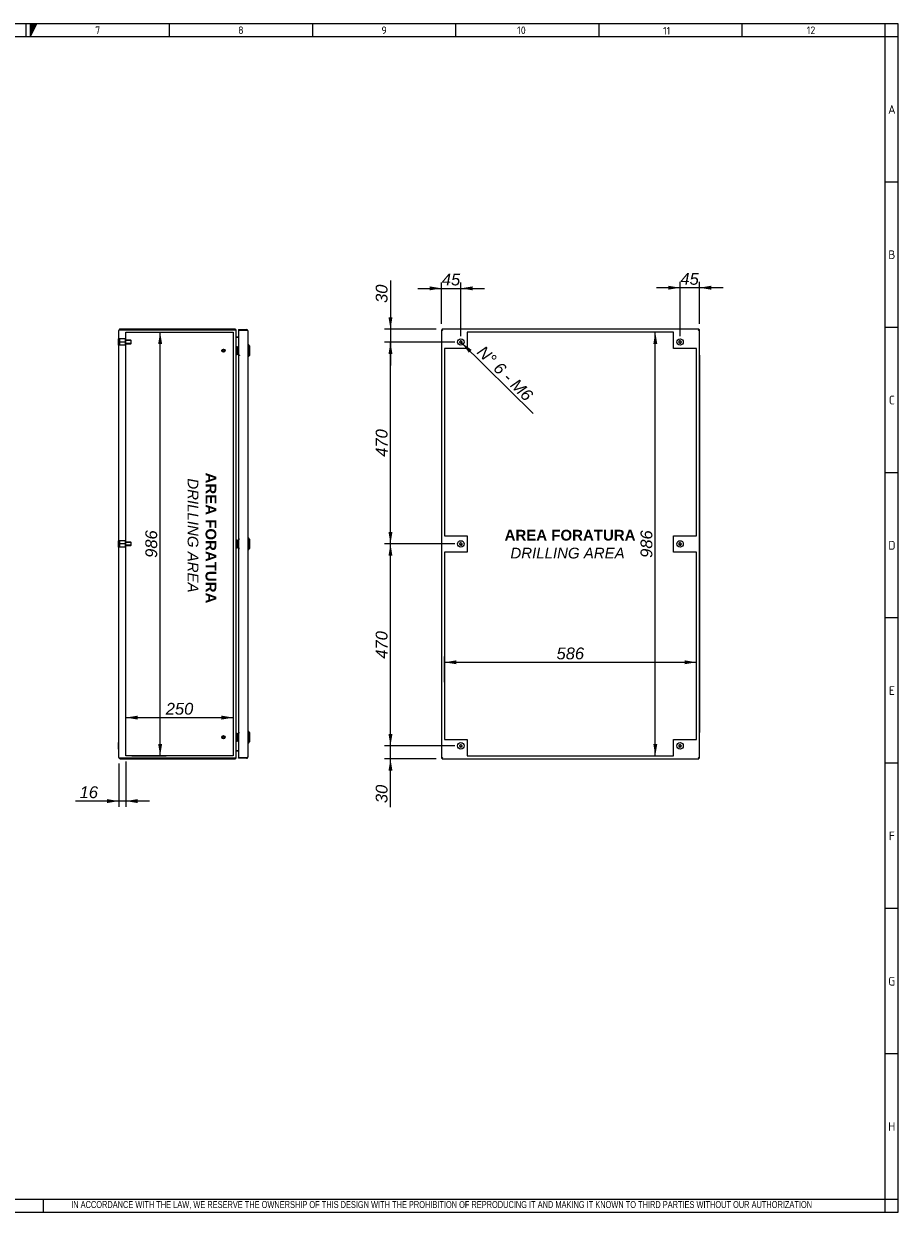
# Model space of a CAD drawing. Extents: x 6 to 412, y 11 to 288.
# Tile 3 of 3: x 209 to 412, y 11 to 288. Entities that reach past the tile are written whole.
import ezdxf
from ezdxf.enums import TextEntityAlignment as Align
from ezdxf.lldxf.tags import DXFTag

# ---------------------------------------------------------------- set-up
doc = ezdxf.new("R2010")
doc.units = 0
doc.layers.get('0').update_dxf_attribs({"linetype": 'CONTINUOUS'})
for name, color, linetype in [('_TRANSLATION', 7, 'CONTINUOUS'), ('AE00417_01', 7, 'CONTINUOUS'), ('C0000000', 7, 'CONTINUOUS'), ('C0000000_04', 7, 'CONTINUOUS'), ('C0000000_05', 7, 'CONTINUOUS'), ('C0000002_10', 7, 'CONTINUOUS'), ('C0000002_11', 7, 'CONTINUOUS'), ('DEFAULT', 7, 'CONTINUOUS'), ('SERRATURA_CENTR', 7, 'CONTINUOUS'), ('SERRATURA_INF', 7, 'CONTINUOUS'), ('SERRATURA_SUP', 7, 'CONTINUOUS')]:
    doc.layers.add(name, color=color, linetype=linetype)
doc.styles.add('SEACAD_ARIAL', font='arial.ttf')
doc.styles.add('SEACAD_ARIALI', font='ariali.ttf')
tags = doc.linetypes.add('CENTER2', pattern=[28.575, 19.05, -3.175, 3.175, -3.175]).pattern_tags.tags
tags[10:11] = [DXFTag(74, 4), DXFTag(75, 0), DXFTag(340, '0'), DXFTag(46, 0.0), DXFTag(50, 0.0), DXFTag(44, 0.0), DXFTag(45, 0.0)]
tags[8:9] = [DXFTag(74, 4), DXFTag(75, 0), DXFTag(340, '0'), DXFTag(46, 0.0), DXFTag(50, 0.0), DXFTag(44, 0.0), DXFTag(45, 0.0)]
tags[6:7] = [DXFTag(74, 4), DXFTag(75, 0), DXFTag(340, '0'), DXFTag(46, 0.0), DXFTag(50, 0.0), DXFTag(44, 0.0), DXFTag(45, 0.0)]
tags[4:5] = [DXFTag(74, 4), DXFTag(75, 0), DXFTag(340, '0'), DXFTag(46, 0.0), DXFTag(50, 0.0), DXFTag(44, 0.0), DXFTag(45, 0.0)]
tags = doc.linetypes.add('HIDDEN2', pattern=[4.7625, 3.175, -1.5875]).pattern_tags.tags
tags[6:7] = [DXFTag(74, 4), DXFTag(75, 0), DXFTag(340, '0'), DXFTag(46, 0.0), DXFTag(50, 0.0), DXFTag(44, 0.0), DXFTag(45, 0.0)]
tags[4:5] = [DXFTag(74, 4), DXFTag(75, 0), DXFTag(340, '0'), DXFTag(46, 0.0), DXFTag(50, 0.0), DXFTag(44, 0.0), DXFTag(45, 0.0)]
doc.dimstyles.new('ISO', dxfattribs={"dimtxt": 2.75, "dimasz": 2.75, "dimexe": 1.375, "dimexo": 1.375, "dimgap": 0.6875, "dimtad": 1, "dimdec": 1, "dimlfac": 10, "dimtxsty": 'SEACAD_ARIAL', "dimsah": 1, "dimcen": 1.375, "dimadec": 1, "dimazin": 3, "dimtfac": 0.7, "dimtdec": 3, "dimtmove": 0, "dimatfit": 3})

# ---------------------------------------------------------------- blocks, each defined once
blk = doc.blocks.new('SE3')
at = {"layer": 'AE00417_01', "color": 7, "linetype": 'HIDDEN2'}
for centre, radius in [((255.1, 211.51), 0.375), ((255.1, 211.51), 0.3), ((255.1, 211.51), 0.25), ((255.1, 211.51), 0.225), ((255.1, 121.51), 0.375), ((255.1, 121.51), 0.3), ((255.1, 121.51), 0.25), ((255.1, 121.51), 0.225)]:
    blk.add_circle(centre, radius, dxfattribs=at)
for centre in [(255.1, 211.51), (255.1, 121.51)]:
    blk.add_arc(centre, 0.238, 75, 15, dxfattribs=at)
at = {"layer": 'C0000000', "color": 7, "linetype": 'CONTINUOUS'}
for p, q in [((230.7, 212.76), (230.7, 214.26)), ((230.8, 214.26), (230.7, 214.26)), ((230.7, 212.76), (230.8, 212.76)), ((258.2, 212.41), (258.2, 212.41)), ((258.2, 210.61), (258.2, 210.61)), ((258.21, 212.41), (258.6, 212.41)), ((258.6, 210.61), (258.21, 210.61)), ((258.3, 212.31), (258.3, 210.71)), ((258.2, 167.41), (258.2, 167.41)), ((258.21, 167.41), (258.6, 167.41)), ((258.3, 167.31), (258.3, 165.71)), ((258.2, 165.61), (258.2, 165.61)), ((258.6, 165.61), (258.21, 165.61)), ((258.2, 122.41), (258.2, 122.41)), ((258.21, 122.41), (258.6, 122.41)), ((258.3, 122.31), (258.3, 120.71)), ((258.2, 120.61), (258.2, 120.61)), ((258.6, 120.61), (258.21, 120.61))]:
    blk.add_line(p, q, dxfattribs=at)
at = {"layer": 'C0000000', "color": 7, "linetype": 'HIDDEN2'}
for p, q in [((230.95, 214.26), (230.95, 213.51)), ((232.25, 214.26), (230.95, 214.26)), ((230.95, 213.51), (230.95, 212.76)), ((232.25, 213.51), (230.95, 213.51)), ((232.25, 214.26), (232.25, 213.51)), ((233.55, 213.91), (232.25, 213.91)), ((233.62, 213.84), (232.25, 213.84)), ((232.25, 213.51), (232.25, 212.76)), ((233.62, 213.19), (232.25, 213.19)), ((232.25, 213.11), (233.55, 213.11)), ((233.55, 213.91), (233.55, 213.11)), ((233.65, 213.81), (233.55, 213.91)), ((233.55, 213.11), (233.65, 213.21)), ((233.65, 213.21), (233.65, 213.81)), ((232.25, 212.76), (230.95, 212.76))]:
    blk.add_line(p, q, dxfattribs=at)
at = {"layer": 'C0000000', "color": 7, "linetype": 'CONTINUOUS'}
for centre, start, end in [((258.2, 212.31), 90, 180), ((258.2, 210.71), 180, 270), ((258.2, 167.31), 90, 180), ((258.2, 165.71), 180, 270), ((258.2, 122.31), 90, 180), ((258.2, 120.71), 180, 270)]:
    blk.add_arc(centre, 0.1, start, end, dxfattribs=at)
for points in [[(258.3, 212.31), (258.3, 212.41), (258.2, 212.41)], [(258.2, 210.61), (258.3, 210.61), (258.3, 210.71)], [(258.3, 167.31), (258.3, 167.41), (258.2, 167.41)], [(258.2, 165.61), (258.3, 165.61), (258.3, 165.71)], [(258.3, 122.31), (258.3, 122.41), (258.2, 122.41)], [(258.2, 120.61), (258.3, 120.61), (258.3, 120.71)]]:
    blk.add_rational_spline(points, [1, 0.707106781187, 1], degree=2, dxfattribs=at)
at = {"layer": 'C0000000_04', "color": 7, "linetype": 'HIDDEN2'}
for p, q in [((230.95, 167.26), (230.95, 166.51)), ((232.25, 167.26), (230.95, 167.26)), ((230.95, 166.51), (230.95, 165.76)), ((232.25, 166.51), (230.95, 166.51)), ((232.25, 167.26), (232.25, 166.51)), ((233.55, 166.91), (232.25, 166.91)), ((233.62, 166.84), (232.25, 166.84)), ((232.25, 166.51), (232.25, 165.76)), ((233.62, 166.19), (232.25, 166.19)), ((232.25, 166.11), (233.55, 166.11)), ((233.55, 166.91), (233.55, 166.11)), ((233.65, 166.81), (233.55, 166.91)), ((233.55, 166.11), (233.65, 166.21)), ((233.65, 166.21), (233.65, 166.81)), ((232.25, 165.76), (230.95, 165.76))]:
    blk.add_line(p, q, dxfattribs=at)
at = {"layer": 'C0000000_05', "color": 7, "linetype": 'CONTINUOUS'}
for p, q in [((230.7, 165.76), (230.7, 167.26)), ((230.8, 167.26), (230.7, 167.26)), ((230.7, 165.76), (230.8, 165.76)), ((230.7, 118.76), (230.7, 120.26)), ((230.8, 120.26), (230.7, 120.26)), ((230.7, 118.76), (230.8, 118.76))]:
    blk.add_line(p, q, dxfattribs=at)
at = {"layer": 'C0000002_10', "color": 7, "linetype": 'CONTINUOUS'}
for p, q in [((230.8, 116.79), (230.8, 216.23)), ((231.08, 216.36), (230.83, 216.36)), ((230.83, 216.36), (231.08, 216.36)), ((257.82, 216.51), (231.08, 216.51)), ((231.08, 216.36), (257.82, 216.36)), ((257.82, 216.36), (231.08, 216.36)), ((258.1, 116.79), (258.1, 216.23)), ((258.1, 216.23), (258.1, 216.23)), ((258.23, 214.66), (258.1, 214.66)), ((258.23, 214.66), (258.6, 214.66)), ((258.6, 214.66), (258.23, 214.66)), ((231.08, 116.66), (230.83, 116.66)), ((230.83, 116.66), (231.08, 116.66)), ((257.82, 116.66), (231.08, 116.66)), ((231.08, 116.66), (257.82, 116.66)), ((231.08, 116.51), (257.82, 116.51)), ((258.1, 118.36), (258.23, 118.36)), ((258.1, 116.79), (258.1, 116.79)), ((258.6, 118.36), (258.23, 118.36)), ((258.23, 118.36), (258.6, 118.36))]:
    blk.add_line(p, q, dxfattribs=at)
at = {"layer": 'C0000002_10', "color": 7, "linetype": 'CENTER2'}
for p, q in [((232.4, 215.81), (257.4, 215.81)), ((232.4, 117.21), (232.4, 215.81)), ((257.4, 215.81), (257.4, 117.21)), ((257.4, 117.21), (232.4, 117.21))]:
    blk.add_line(p, q, dxfattribs=at)
at = {"layer": 'C0000002_10', "color": 7, "linetype": 'CONTINUOUS'}
for centre, radius, start, end in [((231.08, 216.23), 0.28, 152.336, 180), ((231.08, 216.23), 0.28, 90, 152.336), ((257.82, 216.23), 0.28, 0, 90), ((258.23, 214.79), 0.13, 180, 270), ((231.08, 116.79), 0.28, 180, 207.664), ((231.08, 116.79), 0.28, 207.664, 270), ((257.82, 116.79), 0.28, 270, 0), ((258.23, 118.23), 0.13, 90, 180)]:
    blk.add_arc(centre, radius, start, end, dxfattribs=at)
for centre, major_axis, ratio, start_param, end_param in [((231.08, 216.23), (0.28, 0), 0.997824, 2.658765, 3.141593), ((257.82, 216.23), (-0.28, 0), 0.464286, 3.141593, 4.712389), ((231.08, 116.79), (0.28, 0), 0.997824, 3.141593, 3.624421), ((257.82, 116.79), (0.28, 0), 0.464286, 4.712389, 6.283185)]:
    blk.add_ellipse(centre, major_axis=major_axis, ratio=ratio, start_param=start_param, end_param=end_param, dxfattribs=at)
at = {"layer": 'C0000002_11', "color": 7, "linetype": 'CONTINUOUS'}
for p, q in [((258.6, 216.41), (258.6, 216.26)), ((258.6, 216.41), (260.49, 216.41)), ((258.6, 216.26), (260.49, 216.26)), ((258.75, 216.24), (258.6, 216.24)), ((258.6, 216.24), (258.6, 210.43)), ((258.75, 216.26), (259.57, 216.26)), ((260.49, 216.24), (258.75, 216.24)), ((259.57, 216.26), (259.87, 216.26)), ((259.87, 216.26), (259.87, 216.24)), ((260.49, 216.41), (260.49, 216.26)), ((260.75, 216.26), (260.49, 216.26)), ((260.49, 216.24), (260.75, 216.24)), ((260.8, 216.1), (260.8, 116.92)), ((258.75, 210.43), (258.6, 210.43)), ((258.84, 210.41), (258.6, 210.41)), ((258.6, 210.41), (258.6, 167.61)), ((258.84, 210.43), (258.75, 210.43)), ((258.84, 210.43), (258.84, 210.41)), ((258.84, 210.41), (258.84, 210.41)), ((258.6, 167.61), (258.84, 167.61)), ((258.75, 167.61), (258.6, 167.61)), ((258.6, 167.61), (258.6, 165.41)), ((258.84, 167.61), (258.75, 167.61)), ((258.84, 167.61), (258.84, 167.61)), ((258.84, 165.41), (258.6, 165.41)), ((258.75, 165.41), (258.6, 165.41)), ((258.6, 165.41), (258.6, 122.61)), ((258.75, 165.41), (258.84, 165.41)), ((258.84, 165.41), (258.84, 165.41)), ((258.6, 122.61), (258.84, 122.61)), ((258.75, 122.59), (258.6, 122.59)), ((258.6, 122.59), (258.6, 116.78)), ((258.75, 122.59), (258.84, 122.59)), ((258.84, 122.61), (258.84, 122.61)), ((258.84, 122.61), (258.84, 122.59)), ((258.75, 116.78), (258.6, 116.78)), ((258.6, 116.61), (258.6, 116.76)), ((260.49, 116.76), (258.6, 116.76)), ((260.49, 116.61), (258.6, 116.61)), ((258.75, 116.78), (260.49, 116.78)), ((258.75, 116.76), (259.57, 116.76)), ((259.87, 116.76), (259.57, 116.76)), ((259.87, 116.78), (259.87, 116.76)), ((260.49, 116.78), (260.75, 116.78)), ((260.75, 116.76), (260.49, 116.76)), ((260.49, 116.61), (260.49, 116.76))]:
    blk.add_line(p, q, dxfattribs=at)
for centre, radius, start, end in [((258.75, 216.26), 0.15, 179.9237, 187.575), ((258.75, 216.26), 0.0002, 90, 270), ((260.49, 216.1), 0.31, 31.073, 90), ((260.49, 216.1), 0.16, 61.045, 90), ((260.49, 216.1), 0.31, 0, 31.073), ((258.75, 116.76), 0.15, 172.425, 180.0763), ((258.75, 116.76), 0.0002, 90, 270), ((260.49, 116.92), 0.16, 270, 298.955), ((260.49, 116.92), 0.31, 270, 328.927), ((260.49, 116.92), 0.31, 328.927, 0)]:
    blk.add_arc(centre, radius, start, end, dxfattribs=at)
for centre, start_param, end_param in [((260.49, 216.1), 3.141593, 3.683918), ((260.49, 116.92), 2.599267, 3.141593)]:
    blk.add_ellipse(centre, major_axis=(-0.31, 0), ratio=0.875, start_param=start_param, end_param=end_param, dxfattribs=at)
at = {"layer": 'SERRATURA_CENTR', "color": 7, "linetype": 'CONTINUOUS'}
for p, q in [((260.9, 167.91), (260.8, 167.91)), ((260.9, 165.11), (260.9, 167.91)), ((261.2, 167.61), (260.9, 167.91)), ((261.2, 167.61), (261.2, 165.41)), ((260.8, 165.11), (260.9, 165.11)), ((260.9, 165.11), (261.2, 165.41))]:
    blk.add_line(p, q, dxfattribs=at)
at = {"layer": 'SERRATURA_INF', "color": 7, "linetype": 'CONTINUOUS'}
for p, q in [((260.9, 122.91), (260.8, 122.91)), ((260.9, 120.11), (260.9, 122.91)), ((261.2, 122.61), (260.9, 122.91)), ((261.2, 122.61), (261.2, 120.41)), ((260.8, 120.11), (260.9, 120.11)), ((260.9, 120.11), (261.2, 120.41))]:
    blk.add_line(p, q, dxfattribs=at)
at = {"layer": 'SERRATURA_SUP', "color": 7, "linetype": 'CONTINUOUS'}
for p, q in [((260.9, 212.91), (260.8, 212.91)), ((260.9, 210.11), (260.9, 212.91)), ((261.2, 212.61), (260.9, 212.91)), ((260.9, 210.11), (261.2, 210.41)), ((261.2, 212.61), (261.2, 210.41)), ((260.8, 210.11), (260.9, 210.11))]:
    blk.add_line(p, q, dxfattribs=at)
blk = doc.blocks.new('SE4')
at = {"layer": 'C0000000', "color": 7, "linetype": 'CONTINUOUS'}
for radius in [0.75, 0.246]:
    blk.add_circle((361.34, 213.51), radius, dxfattribs=at)
blk.add_arc((361.34, 213.51), 0.3, 75, 15, dxfattribs=at)
at = {"layer": 'C0000000_05', "color": 7, "linetype": 'CONTINUOUS'}
for centre, radius in [((310.34, 213.51), 0.75), ((310.34, 213.51), 0.246), ((310.34, 166.51), 0.75), ((310.34, 166.51), 0.246), ((361.34, 166.51), 0.75), ((361.34, 166.51), 0.246), ((310.34, 119.51), 0.75), ((310.34, 119.51), 0.246), ((361.34, 119.51), 0.75), ((361.34, 119.51), 0.246)]:
    blk.add_circle(centre, radius, dxfattribs=at)
for centre in [(310.34, 213.51), (310.34, 166.51), (361.34, 166.51), (310.34, 119.51), (361.34, 119.51)]:
    blk.add_arc(centre, 0.3, 75, 15, dxfattribs=at)
at = {"layer": 'C0000002_10', "color": 7, "linetype": 'CONTINUOUS'}
for p, q in [((305.84, 216.36), (305.84, 116.66)), ((305.84, 216.36), (305.99, 216.36)), ((305.99, 216.51), (305.99, 216.36)), ((365.69, 216.51), (305.99, 216.51)), ((305.99, 216.36), (306.12, 216.23)), ((305.99, 216.36), (306.12, 216.23)), ((365.69, 216.36), (365.56, 216.23)), ((365.69, 216.36), (365.56, 216.23)), ((365.69, 216.51), (365.69, 216.36)), ((365.84, 216.36), (365.69, 216.36)), ((365.84, 116.66), (365.84, 216.36)), ((305.84, 116.66), (305.99, 116.66)), ((305.99, 116.66), (306.12, 116.79)), ((305.99, 116.66), (306.12, 116.79)), ((305.99, 116.51), (305.99, 116.66)), ((305.99, 116.51), (365.69, 116.51)), ((365.69, 116.66), (365.56, 116.79)), ((365.69, 116.66), (365.56, 116.79)), ((365.84, 116.66), (365.69, 116.66)), ((365.69, 116.51), (365.69, 116.66))]:
    blk.add_line(p, q, dxfattribs=at)
at = {"layer": 'C0000002_10', "color": 7, "linetype": 'CENTER2'}
for p, q in [((311.84, 215.81), (311.84, 212.01)), ((359.84, 215.81), (311.84, 215.81)), ((359.84, 212.01), (359.84, 215.81)), ((311.84, 212.01), (306.54, 212.01)), ((306.54, 212.01), (306.54, 168.41)), ((365.14, 212.01), (359.84, 212.01)), ((365.14, 168.41), (365.14, 212.01)), ((306.54, 168.41), (311.84, 168.41)), ((311.84, 168.41), (311.84, 164.61)), ((359.84, 164.61), (359.84, 168.41)), ((359.84, 168.41), (365.14, 168.41)), ((311.84, 164.61), (306.54, 164.61)), ((306.54, 164.61), (306.54, 121.01)), ((365.14, 164.61), (359.84, 164.61)), ((365.14, 121.01), (365.14, 164.61)), ((306.54, 121.01), (311.84, 121.01)), ((311.84, 121.01), (311.84, 117.21)), ((359.84, 117.21), (359.84, 121.01)), ((359.84, 121.01), (365.14, 121.01)), ((311.84, 117.21), (359.84, 117.21))]:
    blk.add_line(p, q, dxfattribs=at)
at = {"layer": 'C0000002_11', "color": 7, "linetype": 'CONTINUOUS'}
for p, q in [((305.89, 216.41), (305.89, 216.36)), ((305.99, 216.41), (305.89, 216.41)), ((306.09, 216.26), (306.09, 216.26)), ((365.59, 216.26), (365.59, 216.26)), ((365.8, 216.41), (365.69, 216.41)), ((365.8, 216.41), (365.8, 216.36)), ((365.84, 216.24), (365.84, 216.24)), ((365.84, 210.43), (365.84, 216.24)), ((365.84, 210.43), (365.84, 210.43)), ((365.84, 210.43), (365.84, 210.41)), ((365.84, 210.41), (365.84, 167.61)), ((365.84, 210.41), (365.84, 210.41)), ((365.84, 167.61), (365.84, 167.61)), ((365.84, 167.61), (365.84, 167.61)), ((365.84, 167.61), (365.84, 165.41)), ((365.84, 167.61), (365.84, 167.61)), ((365.84, 165.41), (365.84, 122.61)), ((365.84, 165.41), (365.84, 165.41)), ((365.84, 165.41), (365.84, 165.41)), ((365.84, 165.41), (365.84, 165.41)), ((365.84, 122.61), (365.84, 122.61)), ((365.84, 122.61), (365.84, 122.59)), ((365.84, 116.78), (365.84, 122.59)), ((365.84, 122.59), (365.84, 122.59)), ((305.89, 116.61), (305.89, 116.66)), ((305.89, 116.61), (305.99, 116.61)), ((306.09, 116.76), (306.09, 116.76)), ((365.59, 116.76), (365.59, 116.76)), ((365.69, 116.61), (365.8, 116.61)), ((365.8, 116.61), (365.8, 116.66)), ((365.84, 116.78), (365.84, 116.78))]:
    blk.add_line(p, q, dxfattribs=at)
blk = doc.blocks.new('DMBLK508')
at = {"layer": '_TRANSLATION', "linetype": 'CONTINUOUS'}
for points in [[(240.84, 213.06), (240.38, 215.81), (239.92, 213.06)], [(240.84, 119.96), (239.92, 119.96), (240.38, 117.21)]]:
    blk.add_hatch(color=7, dxfattribs=at).paths.add_polyline_path(points)
at = {"layer": '_TRANSLATION', "color": 7, "linetype": 'CONTINUOUS'}
for p, q in [((240.38, 117.21), (240.38, 215.81)), ((233.77, 117.21), (241.75, 117.21))]:
    blk.add_line(p, q, dxfattribs=at)
at = {"layer": '_TRANSLATION', "color": 7, "linetype": 'CONTINUOUS', "style": 'SEACAD_ARIALI'}
blk.add_text('986', height=2.75, rotation=90, dxfattribs=at).set_placement((236.94, 163.27), align=Align.TOP_LEFT)
blk = doc.blocks.new('DMBLK509')
at = {"layer": '_TRANSLATION', "linetype": 'CONTINUOUS'}
for points in [[(235.15, 126.54), (232.4, 126.09), (235.15, 125.63)], [(254.65, 126.54), (254.65, 125.63), (257.4, 126.09)]]:
    blk.add_hatch(color=7, dxfattribs=at).paths.add_polyline_path(points)
at = {"layer": '_TRANSLATION', "color": 7, "linetype": 'CONTINUOUS'}
blk.add_line((232.4, 126.09), (257.4, 126.09), dxfattribs=at)
at = {"layer": '_TRANSLATION', "color": 7, "linetype": 'CONTINUOUS', "style": 'SEACAD_ARIALI'}
blk.add_text('250', height=2.75, dxfattribs=at).set_placement((241.69, 129.52), align=Align.TOP_LEFT)
blk = doc.blocks.new('DMBLK512')
at = {"layer": '_TRANSLATION', "linetype": 'CONTINUOUS'}
for points in [[(309.29, 139.42), (306.54, 138.96), (309.29, 138.51)], [(362.39, 139.42), (362.39, 138.51), (365.14, 138.96)]]:
    blk.add_hatch(color=7, dxfattribs=at).paths.add_polyline_path(points)
at = {"layer": '_TRANSLATION', "color": 7, "linetype": 'CONTINUOUS'}
for p, q in [((306.54, 134.32), (306.54, 140.34)), ((306.54, 138.96), (365.14, 138.96)), ((365.14, 133.39), (365.14, 140.34))]:
    blk.add_line(p, q, dxfattribs=at)
at = {"layer": '_TRANSLATION', "color": 7, "linetype": 'CONTINUOUS', "style": 'SEACAD_ARIALI'}
blk.add_text('586', height=2.75, dxfattribs=at).set_placement((332.6, 142.4), align=Align.TOP_LEFT)
blk = doc.blocks.new('DMBLK513')
at = {"layer": '_TRANSLATION', "linetype": 'CONTINUOUS'}
for points in [[(355.12, 213.06), (356.04, 213.06), (355.58, 215.81)], [(355.12, 119.96), (355.58, 117.21), (356.04, 119.96)]]:
    blk.add_hatch(color=7, dxfattribs=at).paths.add_polyline_path(points)
at = {"layer": '_TRANSLATION', "color": 7, "linetype": 'CONTINUOUS'}
for p, q in [((358.47, 215.81), (354.2, 215.81)), ((355.58, 117.21), (355.58, 215.81))]:
    blk.add_line(p, q, dxfattribs=at)
at = {"layer": '_TRANSLATION', "color": 7, "linetype": 'CONTINUOUS', "style": 'SEACAD_ARIALI'}
blk.add_text('986', height=2.75, rotation=90, dxfattribs=at).set_placement((352.14, 163.27), align=Align.TOP_LEFT)
blk = doc.blocks.new('DMBLK517')
at = {"layer": '_TRANSLATION', "linetype": 'CONTINUOUS'}
for points in [[(228.05, 106.2), (230.8, 106.66), (228.05, 107.11)], [(235.15, 106.2), (235.15, 107.11), (232.4, 106.66)]]:
    blk.add_hatch(color=7, dxfattribs=at).paths.add_polyline_path(points)
at = {"layer": '_TRANSLATION', "color": 7, "linetype": 'CONTINUOUS'}
for p, q in [((230.8, 115.42), (230.8, 105.28)), ((232.4, 115.84), (232.4, 105.28)), ((237.9, 106.66), (220.68, 106.66))]:
    blk.add_line(p, q, dxfattribs=at)
at = {"layer": '_TRANSLATION', "color": 7, "linetype": 'CONTINUOUS', "style": 'SEACAD_ARIALI'}
blk.add_text('16', height=2.75, dxfattribs=at).set_placement((221.65, 110.09), align=Align.TOP_LEFT)
blk = doc.blocks.new('DMBLK518')
at = {"layer": '_TRANSLATION', "linetype": 'CONTINUOUS'}
for points in [[(293.51, 219.26), (293.97, 216.51), (294.42, 219.26)], [(293.51, 210.76), (294.42, 210.76), (293.97, 213.51)]]:
    blk.add_hatch(color=7, dxfattribs=at).paths.add_polyline_path(points)
at = {"layer": '_TRANSLATION', "color": 7, "linetype": 'CONTINUOUS'}
for p, q in [((293.97, 227.85), (293.97, 208.01)), ((304.62, 216.51), (292.59, 216.51)), ((308.97, 213.51), (292.59, 213.51))]:
    blk.add_line(p, q, dxfattribs=at)
at = {"layer": '_TRANSLATION', "color": 7, "linetype": 'CONTINUOUS', "style": 'SEACAD_ARIALI'}
blk.add_text('30', height=2.75, rotation=90, dxfattribs=at).set_placement((290.53, 222.61), align=Align.TOP_LEFT)
blk = doc.blocks.new('DMBLK519')
at = {"layer": '_TRANSLATION', "linetype": 'CONTINUOUS'}
for points in [[(303.09, 226.46), (303.09, 225.54), (305.84, 226)], [(313.09, 226.46), (310.34, 226), (313.09, 225.54)]]:
    blk.add_hatch(color=7, dxfattribs=at).paths.add_polyline_path(points)
at = {"layer": '_TRANSLATION', "color": 7, "linetype": 'CONTINUOUS'}
for p, q in [((305.84, 217.74), (305.84, 227.38)), ((310.34, 214.89), (310.34, 227.38)), ((300.34, 226), (315.84, 226))]:
    blk.add_line(p, q, dxfattribs=at)
at = {"layer": '_TRANSLATION', "color": 7, "linetype": 'CONTINUOUS', "style": 'SEACAD_ARIALI'}
blk.add_text('45', height=2.75, dxfattribs=at).set_placement((305.92, 229.44), align=Align.TOP_LEFT)
blk = doc.blocks.new('DMBLK520')
at = {"layer": '_TRANSLATION', "linetype": 'CONTINUOUS'}
for points in [[(358.59, 226.61), (358.59, 225.69), (361.34, 226.15)], [(368.59, 226.61), (365.84, 226.15), (368.59, 225.69)]]:
    blk.add_hatch(color=7, dxfattribs=at).paths.add_polyline_path(points)
at = {"layer": '_TRANSLATION', "color": 7, "linetype": 'CONTINUOUS'}
for p, q in [((361.34, 214.89), (361.34, 227.53)), ((365.84, 217.74), (365.84, 227.53)), ((371.34, 226.15), (355.84, 226.15))]:
    blk.add_line(p, q, dxfattribs=at)
at = {"layer": '_TRANSLATION', "color": 7, "linetype": 'CONTINUOUS', "style": 'SEACAD_ARIALI'}
blk.add_text('45', height=2.75, dxfattribs=at).set_placement((361.42, 229.59), align=Align.TOP_LEFT)
blk = doc.blocks.new('DMBLK524')
at = {"layer": '_TRANSLATION', "linetype": 'CONTINUOUS'}
blk.add_hatch(color=7, dxfattribs=at).paths.add_polyline_path([(312.83, 211.69), (310.56, 213.3), (312.19, 211.04)])
at = {"layer": '_TRANSLATION', "color": 7, "linetype": 'CONTINUOUS'}
blk.add_line((310.34, 213.51), (327.13, 196.88), dxfattribs=at)
at = {"layer": '_TRANSLATION', "color": 7, "linetype": 'CONTINUOUS', "style": 'SEACAD_ARIALI'}
blk.add_text('N° 6 - M6', height=2.75, rotation=315.2543, dxfattribs=at).set_placement((315.82, 212.92), align=Align.TOP_LEFT)
blk = doc.blocks.new('DMBLK525')
at = {"layer": '_TRANSLATION', "linetype": 'CONTINUOUS'}
for points in [[(293.51, 122.26), (293.97, 119.51), (294.42, 122.26)], [(293.51, 113.76), (294.42, 113.76), (293.97, 116.51)]]:
    blk.add_hatch(color=7, dxfattribs=at).paths.add_polyline_path(points)
at = {"layer": '_TRANSLATION', "color": 7, "linetype": 'CONTINUOUS'}
for p, q in [((293.97, 105.22), (293.97, 125.01)), ((308.97, 119.51), (292.59, 119.51)), ((304.62, 116.51), (292.59, 116.51))]:
    blk.add_line(p, q, dxfattribs=at)
at = {"layer": '_TRANSLATION', "color": 7, "linetype": 'CONTINUOUS', "style": 'SEACAD_ARIALI'}
blk.add_text('30', height=2.75, rotation=90, dxfattribs=at).set_placement((290.53, 106.18), align=Align.TOP_LEFT)
blk = doc.blocks.new('DMBLK526')
at = {"layer": '_TRANSLATION', "linetype": 'CONTINUOUS'}
for points in [[(293.51, 163.76), (294.42, 163.76), (293.97, 166.51)], [(293.51, 122.26), (293.97, 119.51), (294.42, 122.26)]]:
    blk.add_hatch(color=7, dxfattribs=at).paths.add_polyline_path(points)
at = {"layer": '_TRANSLATION', "color": 7, "linetype": 'CONTINUOUS'}
for p, q in [((308.97, 166.51), (292.59, 166.51)), ((293.97, 119.51), (293.97, 166.51)), ((308.97, 119.51), (292.59, 119.51))]:
    blk.add_line(p, q, dxfattribs=at)
at = {"layer": '_TRANSLATION', "color": 7, "linetype": 'CONTINUOUS', "style": 'SEACAD_ARIALI'}
blk.add_text('470', height=2.75, rotation=90, dxfattribs=at).set_placement((290.53, 139.8), align=Align.TOP_LEFT)
blk = doc.blocks.new('DMBLK527')
at = {"layer": '_TRANSLATION', "linetype": 'CONTINUOUS'}
for points in [[(293.51, 210.76), (294.42, 210.76), (293.97, 213.51)], [(293.51, 169.26), (293.97, 166.51), (294.42, 169.26)]]:
    blk.add_hatch(color=7, dxfattribs=at).paths.add_polyline_path(points)
at = {"layer": '_TRANSLATION', "color": 7, "linetype": 'CONTINUOUS'}
for p, q in [((308.97, 213.51), (292.59, 213.51)), ((293.97, 166.51), (293.97, 213.51)), ((308.97, 166.51), (292.59, 166.51))]:
    blk.add_line(p, q, dxfattribs=at)
at = {"layer": '_TRANSLATION', "color": 7, "linetype": 'CONTINUOUS', "style": 'SEACAD_ARIALI'}
blk.add_text('470', height=2.75, rotation=90, dxfattribs=at).set_placement((290.53, 186.8), align=Align.TOP_LEFT)

msp = doc.modelspace()

# ---------------------------------------------------------------- hatches: boundary and pattern name
at = {"linetype": 'CONTINUOUS'}
msp.add_hatch(color=7, dxfattribs=at).paths.add_polyline_path([(210.173, 287.588), (210.173, 284.56), (211.687, 287.588)])

# ---------------------------------------------------------------- linework, layer by layer
at = {"color": 7, "linetype": 'CONTINUOUS'}
for p, q in [((412.092, 287.588), (6.234, 287.588)), ((209.163, 287.588), (209.163, 284.56)), ((242.48, 287.588), (242.48, 284.56)), ((275.797, 287.588), (275.797, 284.56)), ((309.113, 287.588), (309.113, 284.56)), ((342.43, 287.588), (342.43, 284.56)), ((375.747, 287.588), (375.747, 284.56)), ((412.092, 10.959), (412.092, 287.588)), ((412.092, 250.738), (409.063, 250.738)), ((412.092, 216.917), (409.063, 216.917)), ((412.092, 183.095), (409.063, 183.095)), ((412.092, 149.274), (409.063, 149.274)), ((412.092, 115.452), (409.063, 115.452)), ((412.092, 81.631), (409.063, 81.631)), ((412.092, 47.809), (409.063, 47.809)), ((213.272, 10.954), (213.272, 13.983)), ((6.234, 10.959), (412.092, 10.959))]:
    msp.add_line(p, q, dxfattribs=at)
msp.add_lwpolyline([(210.173, 287.588), (210.173, 284.56), (211.687, 287.588), (210.173, 287.588)], dxfattribs=at)
at = {"layer": 'DEFAULT', "color": 7, "linetype": 'CONTINUOUS'}
for p, q in [((409.063, 10.959), (409.063, 287.588)), ((412.092, 284.56), (6.234, 284.56)), ((6.234, 13.988), (412.092, 13.988))]:
    msp.add_line(p, q, dxfattribs=at)

# ---------------------------------------------------------------- block references
at = {"layer": '_TRANSLATION'}
for name in ['SE3', 'SE4']:
    msp.add_blockref(name, (0, 0), dxfattribs=at)

# ---------------------------------------------------------------- texts
for s, insert, char_height, width, attachment_point in [('{\\fSolid Edge ANSI|b0||i0||c0|p34;\\C7;\\H1.766793;\\W1.;7}', (225.852, 285.196), 1.76679, 1.98765, 8), ('{\\fSolid Edge ANSI|b0||i0||c0|p34;\\C7;\\H1.766793;\\W1.;8}', (259.168, 285.196), 1.76679, 1.98765, 8), ('{\\fSolid Edge ANSI|b0||i0||c0|p34;\\C7;\\H1.766793;\\W1.;9}', (292.485, 285.196), 1.76679, 1.98765, 8), ('{\\fSolid Edge ANSI|b0||i0||c0|p34;\\C7;\\H1.766793;\\W1.;10}', (324.438, 285.196), 1.76679, 11.1986, 8), ('{\\fSolid Edge ANSI|b0||i0||c0|p34;\\C7;\\H1.766793;\\W1.;11}', (358.218, 285.073), 1.76679, 10.09104, 8), ('{\\fSolid Edge ANSI|b0||i0||c0|p34;\\C7;\\H1.766793;\\W1.;12}', (391.814, 285.196), 1.76679, 8.86043, 8), ('{\\fSolid Edge ANSI|b0||i0||c0|p34;\\C7;\\H2.019192;\\W1.;A}', (410.612, 266.645), 2.01919, 2.2716, 8), ('{\\fSolid Edge ANSI|b0||i0||c0|p34;\\C7;\\H2.019192;\\W1.;B}', (410.616, 232.824), 2.01919, 2.524, 8), ('{\\fSolid Edge ANSI|b0||i0||c0|p34;\\C7;\\H2.019192;\\W1.;C}', (410.614, 199.002), 2.01919, 2.3978, 8), ('{\\fSolid Edge ANSI|b0||i0||c0|p34;\\C7;\\H2.019192;\\W1.;D}', (410.616, 165.181), 2.01919, 2.524, 8), ('{\\fSolid Edge ANSI|b0||i0||c0|p34;\\C7;\\H2.019192;\\W1.;E}', (410.614, 131.359), 2.01919, 2.3978, 8), ('{\\fSolid Edge ANSI|b0||i0||c0|p34;\\C7;\\H2.019192;\\W1.;F}', (410.612, 97.538), 2.01919, 2.2716, 8), ('{\\fSolid Edge ANSI|b0||i0||c0|p34;\\C7;\\H2.019192;\\W1.;G}', (410.586, 63.716), 2.01919, 2.5871, 8), ('{\\fSolid Edge ANSI|b0||i0||c0|p34;\\C7;\\H2.019192;\\W1.;H}', (410.588, 29.895), 2.01919, 2.7133, 8), ('{\\fArial Narrow|b0||i0||c0|p34;\\C7;\\H1.6;\\W0.94;IN ACCORDANCE WITH THE LAW, WE RESERVE THE OWNERSHIP OF THIS DESIGN WITH THE PROHIBITION OF REPRODUCING IT AND MAKING IT KNOWN TO THIRD PARTIES WITHOUT OUR AUTHORIZATION}', (219.688, 11.652), 1.6, 181.99571, 7)]:
    msp.add_mtext(s, dxfattribs=dict(insert=insert, char_height=char_height, width=width, attachment_point=attachment_point))
at = {"layer": '_TRANSLATION', "insert": (250.093, 168.478), "char_height": 3, "width": 34.96354, "attachment_point": 5, "rotation": 270}
msp.add_mtext('{\\fArial|b0||i0||c0|p34;\\C7;\\H3.;\\W1.; }{\\fArial|b1||i0||c0|p34;\\C7;\\H2.5;\\W1.;AREA FORATURA \\P}{\\fArial|b0||i1||c0|p34;\\C7;\\H2.5;\\W1.;DRILLING AREA}', dxfattribs=at)
at = {"layer": '_TRANSLATION', "insert": (335.161, 166.451), "char_height": 3, "width": 34.96354, "attachment_point": 5}
msp.add_mtext('{\\fArial|b0||i0||c0|p34;\\C7;\\H3.;\\W1.; }{\\fArial|b1||i0||c0|p34;\\C7;\\H2.5;\\W1.;AREA FORATURA \\P}{\\fArial|b0||i1||c0|p34;\\C7;\\H2.5;\\W1.;DRILLING AREA}', dxfattribs=at)

# ---------------------------------------------------------------- dimensions: what is measured, and where the dimension line sits
at = {"layer": '_TRANSLATION', "color": 7, "linetype": 'CONTINUOUS'}
for base, p1, p2, angle, picture, middle, dimtype in [((293.965, 213.513), (305.994, 216.513), (310.343, 213.513), 90, 'DMBLK518', (293.965, 221.649), 160), ((240.378, 117.213), (232.396, 117.213), (232.396, 215.813), 90, 'DMBLK508', (240.378, 166.513), 161), ((355.578, 117.213), (359.843, 117.213), (359.843, 215.813), 90, 'DMBLK513', (355.578, 166.513), 161), ((293.965, 166.513), (310.343, 166.513), (310.343, 213.513), 90, 'DMBLK527', (293.965, 190.013), 161), ((293.965, 119.513), (310.343, 119.513), (310.343, 166.513), 90, 'DMBLK526', (293.965, 143.013), 161), ((306.543, 138.964), (306.543, 121.013), (365.143, 121.013), 0, 'DMBLK512', (335.843, 138.964), 161), ((232.396, 126.085), (232.396, 117.213), (257.396, 117.213), 0, 'DMBLK509', (244.896, 126.085), 161), ((293.965, 119.513), (305.994, 116.513), (310.343, 119.513), 90, 'DMBLK525', (293.965, 111.422), 160)]:
    dim = msp.add_linear_dim(base=base, p1=p1, p2=p2, angle=angle, text='\\A1;<>', dimstyle='ISO', dxfattribs=at)
    dim.commit()
    dim.dimension.update_dxf_attribs({"geometry": picture, "text_midpoint": middle, "dimtype": dimtype})
for base, p1, p2, picture, middle in [((310.343, 226.001), (305.843, 216.362), (310.343, 213.513), 'DMBLK519', (308.093, 226.001)), ((361.343, 226.15), (365.843, 216.362), (361.343, 213.513), 'DMBLK520', (363.593, 226.15)), ((230.796, 106.657), (232.396, 117.213), (230.796, 116.793), 'DMBLK517', (226.948, 106.657))]:
    dim = msp.add_linear_dim(base=base, p1=p1, p2=p2, text='\\A1;<>', dimstyle='ISO', dxfattribs=at)
    dim.commit()
    dim.dimension.update_dxf_attribs({"geometry": picture, "text_midpoint": middle, "dimtype": 160})
dim = msp.add_radius_dim(center=(310.343, 213.513), mpoint=(310.556, 213.301), text='\\A1;N° 6 - M6 {}', dimstyle='ISO', override={"dimtolj": 1}, dxfattribs=at)
dim.commit()
dim.dimension.update_dxf_attribs({"geometry": 'DMBLK524', "text_midpoint": (312.718, 211.159), "dimtype": 164})

doc.saveas('drawing.dxf')
